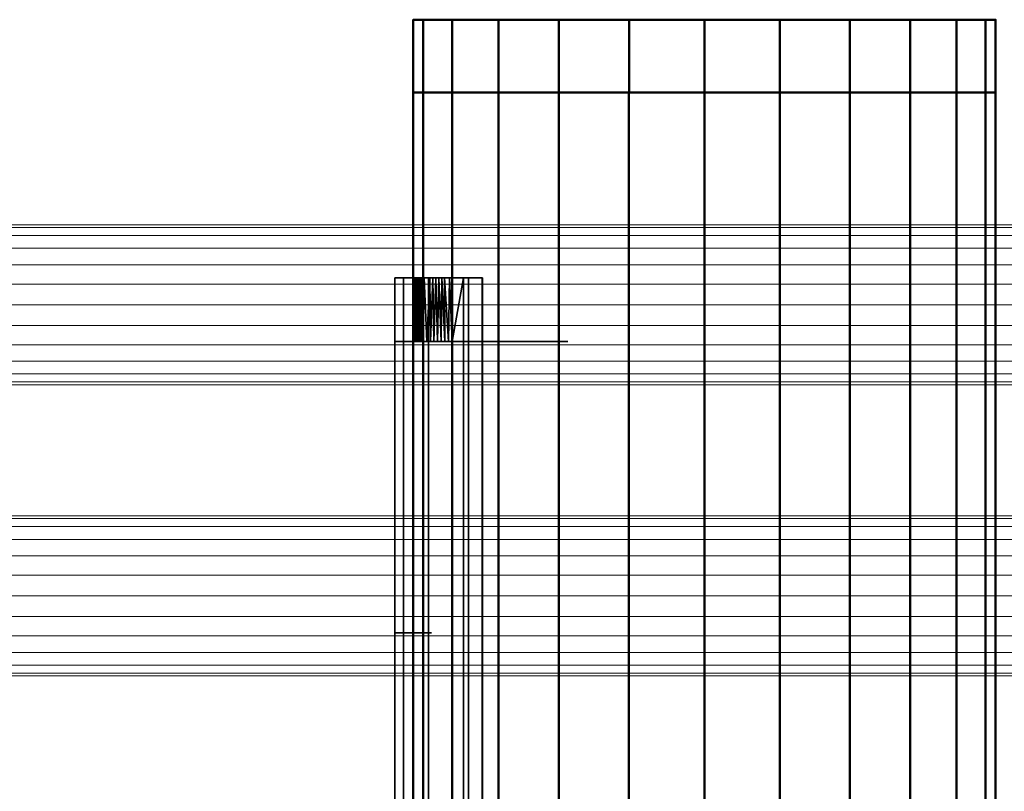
# Model space of a CAD drawing. Header units: inches. Extents: x 361 to 802, y -362 to 528.
# Tile 188 of 256: x 661 to 675, y 14 to 25. Entities that reach past the tile are written whole.
import ezdxf

# ---------------------------------------------------------------- set-up
doc = ezdxf.new("R2010")
doc.units = ezdxf.units.IN
doc.header["$MEASUREMENT"] = 0
doc.linetypes.add('Center', pattern=[1.25, 0.25, -0.1875, 0.625, -0.1875])
for name, color, linetype, lineweight in [('E-POWR-CNDT', 130, 'Continuous', 20), ('M-HVAC-CDFF', 50, 'Continuous', 30), ('M-HVAC-DUCT', 70, 'Continuous', 50), ('M-HVAC-DUCT-CNTR', 70, 'Center', 30)]:
    doc.layers.add(name, color=color, linetype=linetype, lineweight=lineweight)

# ---------------------------------------------------------------- blocks, each defined once
blk = doc.blocks.new('Round Endcap - Standard-1395977-3D - Electrical Coordination')
at = {"layer": 'M-HVAC-DUCT', "color": 215}
mesh = blk.add_polyface(dxfattribs=at)
corners = [(0, 0, 4), (0, 1.035, 3.864), (0, 2, 3.464), (0, 2.828, 2.828), (0, 3.464, 2), (0, 3.864, 1.035), (0, 4), (0, 3.864, -1.035), (0, 3.464, -2), (0, 2.828, -2.828), (0, 2, -3.464), (0, 1.035, -3.864), (0, 0, -4), (0, -1.035, -3.864), (0, -2, -3.464), (0, -2.828, -2.828), (0, -3.464, -2), (0, -3.864, -1.035), (0, -4), (0, -3.864, 1.035), (0, -3.464, 2), (0, -2.828, 2.828), (0, -2, 3.464), (0, -1.035, 3.864)]
mesh.append_faces([[corners[k] for k in face] for face in [(22, 11, 21)]], dxfattribs={"vtx0": -1, "vtx1": -1, "color": 215})
mesh.append_faces([[corners[k] for k in face] for face in [(18, 14, 15, 16), (11, 1, 2, 3)]], dxfattribs={"vtx0": -1, "vtx3": -1, "color": 215})
mesh.append_faces([[corners[k] for k in face] for face in [(17, 18, 16), (23, 0, 22), (6, 7, 5)]], dxfattribs={"vtx1": -1, "color": 215})
mesh.append_faces([[corners[k] for k in face] for face in [(10, 11, 5, 9), (8, 9, 5, 7), (4, 5, 11, 3), (20, 21, 11, 19)]], dxfattribs={"vtx1": -1, "vtx2": -1, "color": 215})
mesh.append_faces([[corners[k] for k in face] for face in [(18, 19, 11, 14), (0, 1, 11, 22)]], dxfattribs={"vtx1": -1, "vtx2": -1, "vtx3": -1, "color": 215})
mesh.append_faces([[corners[k] for k in face] for face in [(11, 12, 13, 14)]], dxfattribs={"vtx3": -1, "color": 215})
mesh = blk.add_polyface(dxfattribs=at)
corners = [(0, 4), (0, 3.864, 1.035), (0, 3.464, 2), (0, 2.828, 2.828), (0, 2, 3.464), (0, 1.035, 3.864), (0, 0, 4), (1, 0, 4), (1, 1.035, 3.864), (1, 2, 3.464), (1, 2.828, 2.828), (1, 3.464, 2), (1, 3.864, 1.035), (1, 4)]
mesh.append_faces([[corners[k] for k in face] for face in [(1, 12, 13, 0)]], dxfattribs={"vtx0": -1, "color": 215})
mesh.append_faces([[corners[k] for k in face] for face in [(5, 8, 9, 4), (10, 3, 4, 9), (2, 11, 12, 1), (11, 2, 3, 10)]], dxfattribs={"vtx0": -1, "vtx2": -1, "color": 215})
mesh.append_faces([[corners[k] for k in face] for face in [(6, 7, 8, 5)]], dxfattribs={"vtx2": -1, "color": 215})
mesh = blk.add_polyface(dxfattribs=at)
corners = [(0, 0, -4), (0, 1.035, -3.864), (0, 2, -3.464), (0, 2.828, -2.828), (0, 3.464, -2), (0, 3.864, -1.035), (0, 4), (1, 4), (1, 3.864, -1.035), (1, 3.464, -2), (1, 2.828, -2.828), (1, 2, -3.464), (1, 1.035, -3.864), (1, 0, -4)]
mesh.append_faces([[corners[k] for k in face] for face in [(1, 12, 13, 0)]], dxfattribs={"vtx0": -1, "color": 215})
mesh.append_faces([[corners[k] for k in face] for face in [(5, 8, 9, 4), (10, 3, 4, 9), (2, 11, 12, 1), (11, 2, 3, 10)]], dxfattribs={"vtx0": -1, "vtx2": -1, "color": 215})
mesh.append_faces([[corners[k] for k in face] for face in [(6, 7, 8, 5)]], dxfattribs={"vtx2": -1, "color": 215})
mesh = blk.add_polyface(dxfattribs=at)
corners = [(1, 0, 4), (1, -1.035, 3.864), (1, -2, 3.464), (1, -2.828, 2.828), (1, -3.464, 2), (1, -3.864, 1.035), (1, -4), (1, -3.864, -1.035), (1, -3.464, -2), (1, -2.828, -2.828), (1, -2, -3.464), (1, -1.035, -3.864), (1, 0, -4), (1, 1.035, -3.864), (1, 2, -3.464), (1, 2.828, -2.828), (1, 3.464, -2), (1, 3.864, -1.035), (1, 4), (1, 3.864, 1.035), (1, 3.464, 2), (1, 2.828, 2.828), (1, 2, 3.464), (1, 1.035, 3.864)]
mesh.append_faces([[corners[k] for k in face] for face in [(7, 5, 6), (18, 16, 17)]], dxfattribs={"vtx0": -1, "color": 215})
mesh.append_faces([[corners[k] for k in face] for face in [(1, 12, 23, 0)]], dxfattribs={"vtx0": -1, "vtx1": -1, "color": 215})
mesh.append_faces([[corners[k] for k in face] for face in [(12, 5, 9, 10)]], dxfattribs={"vtx0": -1, "vtx1": -1, "vtx3": -1, "color": 215})
mesh.append_faces([[corners[k] for k in face] for face in [(18, 12, 13, 14), (5, 7, 8, 9), (12, 19, 20, 21), (12, 3, 4, 5)]], dxfattribs={"vtx0": -1, "vtx3": -1, "color": 215})
mesh.append_faces([[corners[k] for k in face] for face in [(15, 16, 18, 14), (22, 23, 12, 21), (2, 3, 12, 1), (18, 19, 12)]], dxfattribs={"vtx1": -1, "vtx2": -1, "color": 215})
mesh.append_faces([[corners[k] for k in face] for face in [(10, 11, 12)]], dxfattribs={"vtx2": -1, "color": 215})
mesh = blk.add_polyface(dxfattribs=at)
corners = [(0, -4), (0, -3.864, -1.035), (0, -3.464, -2), (0, -2.828, -2.828), (0, -2, -3.464), (0, -1.035, -3.864), (0, 0, -4), (1, 0, -4), (1, -1.035, -3.864), (1, -2, -3.464), (1, -2.828, -2.828), (1, -3.464, -2), (1, -3.864, -1.035), (1, -4)]
mesh.append_faces([[corners[k] for k in face] for face in [(1, 12, 13, 0)]], dxfattribs={"vtx0": -1, "color": 215})
mesh.append_faces([[corners[k] for k in face] for face in [(5, 8, 9, 4), (10, 3, 4, 9), (2, 11, 12, 1), (11, 2, 3, 10)]], dxfattribs={"vtx0": -1, "vtx2": -1, "color": 215})
mesh.append_faces([[corners[k] for k in face] for face in [(6, 7, 8, 5)]], dxfattribs={"vtx2": -1, "color": 215})
mesh = blk.add_polyface(dxfattribs=at)
corners = [(0, 0, 4), (0, -1.035, 3.864), (0, -2, 3.464), (0, -2.828, 2.828), (0, -3.464, 2), (0, -3.864, 1.035), (0, -4), (1, -4), (1, -3.864, 1.035), (1, -3.464, 2), (1, -2.828, 2.828), (1, -2, 3.464), (1, -1.035, 3.864), (1, 0, 4)]
mesh.append_faces([[corners[k] for k in face] for face in [(1, 12, 13, 0)]], dxfattribs={"vtx0": -1, "color": 215})
mesh.append_faces([[corners[k] for k in face] for face in [(5, 8, 9, 4), (10, 3, 4, 9), (2, 11, 12, 1), (11, 2, 3, 10)]], dxfattribs={"vtx0": -1, "vtx2": -1, "color": 215})
mesh.append_faces([[corners[k] for k in face] for face in [(6, 7, 8, 5)]], dxfattribs={"vtx2": -1, "color": 215})
blk = doc.blocks.new('Supply Grille - Double Deflection - Curve Face Rectangular Neck - 16x4 Connection 8 Diameter Duct-1533314-3D - Electrical Coordination')
at = {"layer": 'M-HVAC-CDFF', "color": 5, "extrusion": (-1, 0, 1.61909e-15)}
blk.add_arc((0, 4, 8), 4.25, 241.9275, 298.0725, dxfattribs=at)
at = {"layer": 'M-HVAC-CDFF', "color": 5, "extrusion": (1, 0, -1.61909e-15)}
blk.add_arc((0, 4, -4), 4.25, 241.9275, 298.0725, dxfattribs=at)
at = {"layer": 'M-HVAC-CDFF', "color": 55}
mesh = blk.add_polyface(dxfattribs=at)
corners = [(-8.875, -2.75, 0.76), (-8.875, -2.589, 0.951), (-8.875, -1.809, 0.432), (-8.875, -0.93, 0.11), (-8.875, 0, 0), (-8.875, 0.929, 0.109), (-8.875, 1.808, 0.432), (-8.875, 2.588, 0.95), (-8.875, 2.75, 0.759), (-8.875, 1.921, 0.209), (-8.875, 0.987, -0.134), (-8.875, -0.001, -0.25), (-8.875, -0.988, -0.133), (-8.875, -1.922, 0.209)]
mesh.append_faces([[corners[k] for k in face] for face in [(9, 6, 7, 8)]], dxfattribs={"vtx0": -1, "color": 55})
mesh.append_faces([[corners[k] for k in face] for face in [(13, 2, 3), (6, 9, 10)]], dxfattribs={"vtx0": -1, "vtx2": -1, "color": 55})
mesh.append_faces([[corners[k] for k in face] for face in [(12, 13, 3, 4), (11, 12, 4, 5), (10, 11, 5, 6)]], dxfattribs={"vtx1": -1, "vtx3": -1, "color": 55})
mesh.append_faces([[corners[k] for k in face] for face in [(0, 1, 2, 13)]], dxfattribs={"vtx2": -1, "color": 55})
mesh = blk.add_polyface(dxfattribs=at)
corners = [(8.875, 2.75, 0.759), (8.875, 1.921, 0.209), (8.875, 0.987, -0.134), (8.875, -0.001, -0.25), (8.875, -0.988, -0.133), (8.875, -1.922, 0.209), (8.875, -2.75, 0.76), (-8.875, -2.75, 0.76), (-8.875, -1.922, 0.209), (-8.875, -0.988, -0.133), (-8.875, -0.001, -0.25), (-8.875, 0.987, -0.134), (-8.875, 1.921, 0.209), (-8.875, 2.75, 0.759)]
mesh.append_faces([[corners[k] for k in face] for face in [(1, 12, 13, 0)]], dxfattribs={"vtx0": -1, "color": 55})
mesh.append_faces([[corners[k] for k in face] for face in [(5, 8, 9, 4), (4, 9, 10, 3), (2, 11, 12, 1), (11, 2, 3, 10)]], dxfattribs={"vtx0": -1, "vtx2": -1, "color": 55})
mesh.append_faces([[corners[k] for k in face] for face in [(6, 7, 8, 5)]], dxfattribs={"vtx2": -1, "color": 55})
mesh = blk.add_polyface(dxfattribs=at)
corners = [(8.875, -2.589, 0.951), (8.875, -1.809, 0.432), (8.875, -0.93, 0.11), (8.875, 0, 0), (8.875, 0.929, 0.109), (8.875, 1.808, 0.432), (8.875, 2.588, 0.95), (-8.875, 2.588, 0.95), (-8.875, 1.808, 0.432), (-8.875, 0.929, 0.109), (-8.875, 0, 0), (-8.875, -0.93, 0.11), (-8.875, -1.809, 0.432), (-8.875, -2.589, 0.951), (8, 2, 0.536), (8, 1.035, 0.136), (8, 0), (8, -1.035, 0.136), (8, -2, 0.536), (-8, -2, 0.536), (-8, -1.035, 0.136), (-8, 0), (-8, 1.035, 0.136), (-8, 2, 0.536), (8.875, -2.199, 0.691), (8.875, -1.37, 0.271), (8.875, 1.369, 0.271), (8.875, 2.198, 0.691), (-8.875, 2.198, 0.691), (-8.875, 1.369, 0.271), (-8.875, -1.37, 0.271), (-8.875, -2.199, 0.691), (8, 1.518, 0.336), (8, 0.518, 0.068), (8, -0.518, 0.068), (8, -1.518, 0.336), (-8, -1.518, 0.336), (-8, -0.518, 0.068), (-8, 0.518, 0.068), (-8, 1.518, 0.336), (8.875, -2.004, 0.562), (8, 1.276, 0.236), (8, -1.759, 0.436), (-8, -1.276, 0.236), (-8, 1.759, 0.436), (8.875, -1.15, 0.19), (8.875, 1.149, 0.19), (8.875, 2.003, 0.561), (-8.875, 2.003, 0.561), (-8.875, 1.149, 0.19), (-8.875, -1.15, 0.19), (-8.875, -2.004, 0.562), (8, 1.759, 0.436), (8, 0.776, 0.102), (8, -0.776, 0.102), (8, -1.276, 0.236), (-8, -1.759, 0.436), (-8, -0.776, 0.102), (-8, 0.776, 0.102), (-8, 1.276, 0.236), (8.875, 1.259, 0.23), (8, 1.397, 0.286), (8, -1.879, 0.486), (-8, -1.397, 0.286), (-8, 1.879, 0.486), (8.875, -1.04, 0.15), (8.875, 1.039, 0.15), (-8, 1.397, 0.286), (-8.875, -1.26, 0.231), (-8.875, 1.039, 0.15), (-8.875, -1.04, 0.15), (8, -1.397, 0.286), (8, 1.879, 0.486), (8, 0.906, 0.119), (8, -0.906, 0.119), (8, -1.156, 0.186), (-8, -1.879, 0.486), (-8, -0.906, 0.119), (-8, 0.906, 0.119), (-8, 1.156, 0.186), (8, 1.156, 0.186), (8.875, -1.906, 0.497), (-8.875, -1.589, 0.352), (-8.875, 1.259, 0.23), (8.875, 1.588, 0.351), (8.875, -1.26, 0.231), (-8.875, -1.906, 0.497), (-8.875, -0.465, 0.055), (-8.875, 0.464, 0.055), (-8.875, 1.588, 0.351), (8.875, 1.906, 0.497), (8.875, 0.464, 0.055), (8.875, -0.465, 0.055), (8.875, -1.589, 0.352), (-8.875, 1.906, 0.497), (-8, -1.156, 0.186), (-8.875, -1.699, 0.392), (-8.875, -1.479, 0.311), (8.875, 1.698, 0.392), (8.875, 1.479, 0.311), (-8.875, 1.479, 0.311), (-8.875, -0.698, 0.082), (-8.875, 0.697, 0.082), (-8.875, 1.698, 0.392), (8.875, -1.479, 0.311), (8.875, 0.697, 0.082), (8.875, -0.698, 0.082), (8.875, -1.699, 0.392), (-8.875, 0.581, 0.068), (-8.875, -0.814, 0.096), (-8.875, -0.582, 0.069), (-8.875, 0.813, 0.096), (8.875, -0.582, 0.069), (8.875, 0.813, 0.096), (8.875, 0.581, 0.068), (8.875, -0.814, 0.096), (-8, -0.647, 0.085), (-8, -1.638, 0.386), (-8, 1.638, 0.386), (-8, 0.647, 0.085), (-8, -0.259, 0.034), (8, -1.638, 0.386), (8, -0.647, 0.085), (8, 0.259, 0.034), (-8, 0.259, 0.034), (8, -0.259, 0.034), (8, 0.647, 0.085), (8, 1.638, 0.386), (-8, -0.388, 0.051), (8, 0.388, 0.051), (-8, 0.388, 0.051), (8, -0.388, 0.051), (8.875, -0.233, 0.027), (-8.875, 0.232, 0.027), (-8.875, -0.233, 0.027), (8.875, 0.232, 0.027), (8.875, -0.349, 0.041), (-8.875, 0.348, 0.041), (-8.875, -0.349, 0.041), (8.875, 0.348, 0.041), (-8, -0.129, 0.017), (-8, 0.129, 0.017), (8, -0.129, 0.017), (8, 0.129, 0.017), (-8.875, 0.116, 0.014), (8.875, -0.117, 0.014), (-8.875, -0.117, 0.014), (8.875, 0.116, 0.014)]
mesh.append_faces([[corners[k] for k in face] for face in [(90, 72, 5), (66, 15, 4), (111, 78, 9), (70, 20, 11), (32, 84, 127), (36, 82, 117), (15, 66, 80), (29, 67, 100), (20, 70, 95), (25, 71, 104), (4, 73, 113), (11, 77, 109), (59, 83, 79), (55, 85, 75), (76, 86, 19), (72, 90, 14), (39, 100, 67), (35, 104, 71), (57, 109, 77), (37, 110, 116), (53, 113, 73), (33, 114, 126), (101, 116, 110), (96, 117, 82), (105, 126, 114), (98, 127, 84), (3, 16, 145), (10, 21, 144), (131, 136, 125), (130, 137, 124), (141, 144, 21), (142, 145, 16)]], dxfattribs={"vtx0": -1, "vtx1": -1, "color": 55})
mesh.append_faces([[corners[k] for k in face] for face in [(27, 28, 23, 14)]], dxfattribs={"vtx0": -1, "vtx1": -1, "vtx3": -1, "color": 55})
mesh.append_faces([[corners[k] for k in face] for face in [(61, 26, 99), (130, 88, 137), (99, 32, 61), (59, 29, 83), (118, 103, 89), (121, 107, 93), (65, 17, 75), (63, 30, 97), (87, 37, 128), (55, 25, 85), (97, 36, 63), (119, 102, 108), (122, 106, 112), (115, 54, 74), (111, 58, 78)]], dxfattribs={"vtx0": -1, "vtx2": -1, "color": 55})
mesh.append_faces([[corners[k] for k in face] for face in [(19, 86, 51, 31), (23, 28, 48, 94), (14, 90, 47, 27), (18, 24, 40, 81)]], dxfattribs={"vtx0": -1, "vtx3": -1, "color": 55})
mesh.append_faces([[corners[k] for k in face] for face in [(44, 64, 8), (15, 73, 4), (33, 129, 91), (22, 79, 69), (50, 68, 95, 70), (123, 143, 135), (45, 65, 75, 85), (92, 136, 131), (46, 60, 80, 66), (20, 77, 11), (8, 103, 44), (62, 18, 81), (1, 107, 42), (12, 86, 76), (120, 140, 134), (2, 115, 74), (42, 62, 1), (41, 80, 60), (64, 23, 94), (49, 69, 79, 83), (43, 95, 68), (91, 114, 33), (55, 71, 25), (87, 110, 37), (59, 67, 29), (60, 26, 41), (61, 41, 26), (63, 43, 30), (65, 2, 17), (68, 30, 43), (69, 9, 22), (72, 52, 5), (74, 17, 2), (76, 56, 12), (78, 22, 9), (81, 1, 62), (56, 117, 96), (52, 127, 98), (57, 116, 101), (133, 144, 141), (89, 100, 39), (53, 126, 105), (132, 145, 142), (93, 104, 35), (94, 8, 64), (96, 12, 56), (97, 82, 36), (98, 5, 52), (99, 84, 32), (101, 109, 57), (38, 119, 108), (39, 118, 89), (105, 113, 53), (34, 122, 112), (35, 121, 93), (108, 88, 38), (111, 102, 58), (112, 92, 34), (115, 106, 54), (118, 44, 103), (119, 58, 102), (140, 21, 146), (121, 42, 107), (122, 54, 106), (143, 16, 147), (137, 133, 124), (136, 132, 125), (134, 138, 120), (135, 139, 123), (130, 38, 88), (131, 34, 92), (128, 120, 138), (129, 123, 139), (138, 87, 128), (139, 91, 129), (10, 146, 21), (141, 124, 133), (142, 125, 132), (3, 147, 16), (146, 134, 140), (147, 135, 143)]], dxfattribs={"vtx1": -1, "vtx2": -1, "color": 55})
mesh.append_faces([[corners[k] for k in face] for face in [(18, 19, 31, 24)]], dxfattribs={"vtx1": -1, "vtx2": -1, "vtx3": -1, "color": 55})
mesh.append_faces([[corners[k] for k in face] for face in [(6, 7, 28, 27), (13, 0, 24, 31)]], dxfattribs={"vtx2": -1, "color": 55})
mesh = blk.add_polyface(dxfattribs=at)
corners = [(-8, -2, 2.125), (-8, 2, 2.125), (-8, 2, 0.536), (-8, 1.035, 0.136), (-8, 0), (-8, -1.035, 0.136), (-8, -2, 0.536)]
mesh.append_faces([[corners[k] for k in face] for face in [(0, 4, 5, 6)]], dxfattribs={"vtx0": -1, "color": 55})
mesh.append_faces([[corners[k] for k in face] for face in [(1, 3, 4, 0)]], dxfattribs={"vtx0": -1, "vtx2": -1, "color": 55})
mesh.append_faces([[corners[k] for k in face] for face in [(2, 3, 1)]], dxfattribs={"vtx1": -1, "color": 55})
blk = doc.blocks.new('ST-VDC-01_HVAC_REF_v001_rvt_rvt-1-3D - Electrical Coordination')
at = {"layer": 'M-HVAC-DUCT-CNTR', "color": 5}
for p, q in [((670.841, 23.923, 190), (670.841, 24.923, 190)), ((670.841, -127.857, 190), (670.841, 23.923, 190)), ((670.841, -127.857, 190), (670.841, 23.923, 190))]:
    blk.add_line(p, q, dxfattribs=at)
at = {"layer": 'M-HVAC-CDFF', "color": 5, "linetype": 'Center', "lineweight": 30, "extrusion": (1, 0, 0), "rotation": 180}
blk.add_blockref('Supply Grille - Double Deflection - Curve Face Rectangular Neck - 16x4 Connection 8 Diameter Duct-1533314-3D - Electrical Coordination', (12.5, 190, 666.841), dxfattribs=at)
at = {"layer": 'M-HVAC-DUCT', "color": 5, "linetype": 'Center', "lineweight": 30, "extrusion": (-1, 0, 0), "rotation": 180}
blk.add_blockref('Round Endcap - Standard-1395977-3D - Electrical Coordination', (-23.923, 190, -670.841), dxfattribs=at)
at = {"layer": 'M-HVAC-DUCT', "color": 215}
mesh = blk.add_polyface(dxfattribs=at)
corners = [(674.841, 23.923, 190), (674.704, 23.923, 188.965), (674.305, 23.923, 188), (673.669, 23.923, 187.172), (672.841, 23.923, 186.536), (671.876, 23.923, 186.136), (670.841, 23.923, 186), (669.805, 23.923, 186.136), (668.841, 23.923, 186.536), (668.012, 23.923, 187.172), (667.377, 23.923, 188), (666.977, 23.923, 188.965), (666.841, 23.923, 190), (666.977, 23.923, 191.035), (667.377, 23.923, 192), (668.012, 23.923, 192.828), (668.841, 23.923, 193.464), (669.805, 23.923, 193.864), (670.841, 23.923, 194), (671.876, 23.923, 193.864), (672.841, 23.923, 193.464), (673.669, 23.923, 192.828), (674.305, 23.923, 192), (674.704, 23.923, 191.035)]
mesh.append_faces([[corners[k] for k in face] for face in [(13, 11, 12)]], dxfattribs={"vtx0": -1, "color": 215})
mesh.append_faces([[corners[k] for k in face] for face in [(11, 13, 20, 23)]], dxfattribs={"vtx0": -1, "vtx1": -1, "vtx2": -1, "vtx3": -1, "color": 215})
mesh.append_faces([[corners[k] for k in face] for face in [(8, 11, 3, 4)]], dxfattribs={"vtx0": -1, "vtx1": -1, "vtx3": -1, "color": 215})
mesh.append_faces([[corners[k] for k in face] for face in [(8, 4, 5)]], dxfattribs={"vtx0": -1, "vtx2": -1, "color": 215})
mesh.append_faces([[corners[k] for k in face] for face in [(10, 11, 8, 9)]], dxfattribs={"vtx1": -1, "color": 215})
mesh.append_faces([[corners[k] for k in face] for face in [(6, 7, 8, 5), (21, 22, 23, 20)]], dxfattribs={"vtx2": -1, "color": 215})
mesh.append_faces([[corners[k] for k in face] for face in [(1, 2, 3, 11), (23, 0, 1, 11), (13, 14, 15, 20), (18, 19, 20, 15)]], dxfattribs={"vtx2": -1, "vtx3": -1, "color": 215})
mesh.append_faces([[corners[k] for k in face] for face in [(15, 16, 17, 18)]], dxfattribs={"vtx3": -1, "color": 215})
mesh = blk.add_polyface(dxfattribs=at)
corners = [(666.841, -127.857, 190), (666.977, -127.857, 191.035), (667.377, -127.857, 192), (668.012, -127.857, 192.828), (668.841, -127.857, 193.464), (669.805, -127.857, 193.864), (670.841, -127.857, 194), (670.841, 23.923, 194), (669.805, 23.923, 193.864), (668.841, 23.923, 193.464), (668.012, 23.923, 192.828), (667.377, 23.923, 192), (666.977, 23.923, 191.035), (666.841, 23.923, 190)]
mesh.append_faces([[corners[k] for k in face] for face in [(7, 8, 5, 6)]], dxfattribs={"vtx1": -1, "color": 215})
mesh.append_faces([[corners[k] for k in face] for face in [(8, 9, 4, 5), (3, 4, 9, 10), (11, 12, 1, 2), (2, 3, 10, 11)]], dxfattribs={"vtx1": -1, "vtx3": -1, "color": 215})
mesh.append_faces([[corners[k] for k in face] for face in [(12, 13, 0, 1)]], dxfattribs={"vtx3": -1, "color": 215})
mesh = blk.add_polyface(dxfattribs=at)
corners = [(670.841, -127.857, 186), (669.805, -127.857, 186.136), (668.841, -127.857, 186.536), (668.012, -127.857, 187.172), (667.377, -127.857, 188), (666.977, -127.857, 188.965), (666.841, -127.857, 190), (666.841, 23.923, 190), (666.977, 23.923, 188.965), (667.377, 23.923, 188), (668.012, 23.923, 187.172), (668.841, 23.923, 186.536), (669.805, 23.923, 186.136), (670.841, 23.923, 186)]
mesh.append_faces([[corners[k] for k in face] for face in [(7, 8, 5, 6)]], dxfattribs={"vtx1": -1, "color": 215})
mesh.append_faces([[corners[k] for k in face] for face in [(8, 9, 4, 5), (3, 4, 9, 10), (11, 12, 1, 2), (2, 3, 10, 11)]], dxfattribs={"vtx1": -1, "vtx3": -1, "color": 215})
mesh.append_faces([[corners[k] for k in face] for face in [(12, 13, 0, 1)]], dxfattribs={"vtx3": -1, "color": 215})
mesh = blk.add_polyface(dxfattribs=at)
corners = [(670.841, -127.857, 194), (671.876, -127.857, 193.864), (672.841, -127.857, 193.464), (673.669, -127.857, 192.828), (674.305, -127.857, 192), (674.704, -127.857, 191.035), (674.841, -127.857, 190), (674.841, 23.923, 190), (674.704, 23.923, 191.035), (674.305, 23.923, 192), (673.669, 23.923, 192.828), (672.841, 23.923, 193.464), (671.876, 23.923, 193.864), (670.841, 23.923, 194)]
mesh.append_faces([[corners[k] for k in face] for face in [(8, 9, 4, 5), (3, 4, 9, 10), (11, 12, 1, 2), (2, 3, 10, 11)]], dxfattribs={"vtx1": -1, "vtx3": -1, "color": 215})
mesh.append_faces([[corners[k] for k in face] for face in [(6, 7, 8, 5)]], dxfattribs={"vtx2": -1, "color": 215})
mesh.append_faces([[corners[k] for k in face] for face in [(12, 13, 0, 1)]], dxfattribs={"vtx3": -1, "color": 215})
mesh = blk.add_polyface(dxfattribs=at)
corners = [(674.841, -127.857, 190), (674.704, -127.857, 188.965), (674.305, -127.857, 188), (673.669, -127.857, 187.172), (672.841, -127.857, 186.536), (671.876, -127.857, 186.136), (670.841, -127.857, 186), (670.841, 23.923, 186), (671.876, 23.923, 186.136), (672.841, 23.923, 186.536), (673.669, 23.923, 187.172), (674.305, 23.923, 188), (674.704, 23.923, 188.965), (674.841, 23.923, 190)]
mesh.append_faces([[corners[k] for k in face] for face in [(7, 8, 5, 6)]], dxfattribs={"vtx1": -1, "color": 215})
mesh.append_faces([[corners[k] for k in face] for face in [(8, 9, 4, 5), (3, 4, 9, 10), (11, 12, 1, 2), (2, 3, 10, 11)]], dxfattribs={"vtx1": -1, "vtx3": -1, "color": 215})
mesh.append_faces([[corners[k] for k in face] for face in [(12, 13, 0, 1)]], dxfattribs={"vtx3": -1, "color": 215})

msp = doc.modelspace()

# ---------------------------------------------------------------- block references
at = {"color": 5, "linetype": 'Center', "lineweight": 30}
msp.add_blockref('ST-VDC-01_HVAC_REF_v001_rvt_rvt-1-3D - Electrical Coordination', (0, 0), dxfattribs=at)

# ---------------------------------------------------------------- next in the draw order: meshes
at = {"layer": 'E-POWR-CNDT'}
mesh = msp.add_polyface(dxfattribs=at)
corners = [(591.978, 22.105, 183.75), (591.978, 22.068, 184.034), (591.978, 21.958, 184.299), (591.978, 21.783, 184.527), (591.978, 21.556, 184.701), (591.978, 21.291, 184.811), (591.978, 21.007, 184.848), (677.905, 21.007, 184.848), (677.905, 21.291, 184.811), (677.905, 21.556, 184.701), (677.905, 21.783, 184.527), (677.905, 21.958, 184.299), (677.905, 22.068, 184.034), (677.905, 22.105, 183.75)]
mesh.append_faces([[corners[k] for k in face] for face in [(7, 8, 5, 6)]], dxfattribs={"vtx1": -1})
mesh.append_faces([[corners[k] for k in face] for face in [(8, 9, 4, 5), (3, 4, 9, 10), (11, 12, 1, 2), (2, 3, 10, 11)]], dxfattribs={"vtx1": -1, "vtx3": -1})
mesh.append_faces([[corners[k] for k in face] for face in [(12, 13, 0, 1)]], dxfattribs={"vtx3": -1})
mesh = msp.add_polyface(dxfattribs=at)
corners = [(591.978, 21.007, 182.651), (591.978, 21.291, 182.689), (591.978, 21.556, 182.799), (591.978, 21.783, 182.973), (591.978, 21.958, 183.201), (591.978, 22.068, 183.466), (591.978, 22.105, 183.75), (677.905, 22.105, 183.75), (677.905, 22.068, 183.466), (677.905, 21.958, 183.201), (677.905, 21.783, 182.973), (677.905, 21.556, 182.799), (677.905, 21.291, 182.689), (677.905, 21.007, 182.651)]
mesh.append_faces([[corners[k] for k in face] for face in [(7, 8, 5, 6)]], dxfattribs={"vtx1": -1})
mesh.append_faces([[corners[k] for k in face] for face in [(8, 9, 4, 5), (3, 4, 9, 10), (11, 12, 1, 2), (2, 3, 10, 11)]], dxfattribs={"vtx1": -1, "vtx3": -1})
mesh.append_faces([[corners[k] for k in face] for face in [(12, 13, 0, 1)]], dxfattribs={"vtx3": -1})
mesh = msp.add_polyface(dxfattribs=at)
corners = [(591.978, 21.007, 184.848), (591.978, 20.722, 184.811), (591.978, 20.457, 184.701), (591.978, 20.23, 184.527), (591.978, 20.055, 184.299), (591.978, 19.946, 184.034), (591.978, 19.908, 183.75), (677.905, 19.908, 183.75), (677.905, 19.946, 184.034), (677.905, 20.055, 184.299), (677.905, 20.23, 184.527), (677.905, 20.457, 184.701), (677.905, 20.722, 184.811), (677.905, 21.007, 184.848)]
mesh.append_faces([[corners[k] for k in face] for face in [(8, 9, 4, 5), (3, 4, 9, 10), (11, 12, 1, 2), (2, 3, 10, 11)]], dxfattribs={"vtx1": -1, "vtx3": -1})
mesh.append_faces([[corners[k] for k in face] for face in [(6, 7, 8, 5)]], dxfattribs={"vtx2": -1})
mesh.append_faces([[corners[k] for k in face] for face in [(12, 13, 0, 1)]], dxfattribs={"vtx3": -1})
mesh = msp.add_polyface(dxfattribs=at)
corners = [(591.978, 19.908, 183.75), (591.978, 19.946, 183.466), (591.978, 20.055, 183.201), (591.978, 20.23, 182.973), (591.978, 20.457, 182.799), (591.978, 20.722, 182.689), (591.978, 21.007, 182.651), (677.905, 21.007, 182.651), (677.905, 20.722, 182.689), (677.905, 20.457, 182.799), (677.905, 20.23, 182.973), (677.905, 20.055, 183.201), (677.905, 19.946, 183.466), (677.905, 19.908, 183.75)]
mesh.append_faces([[corners[k] for k in face] for face in [(7, 8, 5, 6)]], dxfattribs={"vtx1": -1})
mesh.append_faces([[corners[k] for k in face] for face in [(8, 9, 4, 5), (3, 4, 9, 10), (11, 12, 1, 2), (2, 3, 10, 11)]], dxfattribs={"vtx1": -1, "vtx3": -1})
mesh.append_faces([[corners[k] for k in face] for face in [(12, 13, 0, 1)]], dxfattribs={"vtx3": -1})
mesh = msp.add_polyface(dxfattribs=at)
corners = [(591.978, 18.105, 183.75), (591.978, 18.068, 184.034), (591.978, 17.958, 184.299), (591.978, 17.783, 184.527), (591.978, 17.556, 184.701), (591.978, 17.291, 184.811), (591.978, 17.007, 184.848), (681.905, 17.007, 184.848), (681.905, 17.291, 184.811), (681.905, 17.556, 184.701), (681.905, 17.783, 184.527), (681.905, 17.958, 184.299), (681.905, 18.068, 184.034), (681.905, 18.105, 183.75)]
mesh.append_faces([[corners[k] for k in face] for face in [(7, 8, 5, 6)]], dxfattribs={"vtx1": -1})
mesh.append_faces([[corners[k] for k in face] for face in [(8, 9, 4, 5), (3, 4, 9, 10), (11, 12, 1, 2), (2, 3, 10, 11)]], dxfattribs={"vtx1": -1, "vtx3": -1})
mesh.append_faces([[corners[k] for k in face] for face in [(12, 13, 0, 1)]], dxfattribs={"vtx3": -1})
mesh = msp.add_polyface(dxfattribs=at)
corners = [(591.978, 17.007, 182.651), (591.978, 17.291, 182.689), (591.978, 17.556, 182.799), (591.978, 17.783, 182.973), (591.978, 17.958, 183.201), (591.978, 18.068, 183.466), (591.978, 18.105, 183.75), (681.905, 18.105, 183.75), (681.905, 18.068, 183.466), (681.905, 17.958, 183.201), (681.905, 17.783, 182.973), (681.905, 17.556, 182.799), (681.905, 17.291, 182.689), (681.905, 17.007, 182.651)]
mesh.append_faces([[corners[k] for k in face] for face in [(7, 8, 5, 6)]], dxfattribs={"vtx1": -1})
mesh.append_faces([[corners[k] for k in face] for face in [(8, 9, 4, 5), (3, 4, 9, 10), (11, 12, 1, 2), (2, 3, 10, 11)]], dxfattribs={"vtx1": -1, "vtx3": -1})
mesh.append_faces([[corners[k] for k in face] for face in [(12, 13, 0, 1)]], dxfattribs={"vtx3": -1})
mesh = msp.add_polyface(dxfattribs=at)
corners = [(591.978, 17.007, 184.848), (591.978, 16.722, 184.811), (591.978, 16.457, 184.701), (591.978, 16.23, 184.527), (591.978, 16.055, 184.299), (591.978, 15.946, 184.034), (591.978, 15.908, 183.75), (681.905, 15.908, 183.75), (681.905, 15.946, 184.034), (681.905, 16.055, 184.299), (681.905, 16.23, 184.527), (681.905, 16.457, 184.701), (681.905, 16.722, 184.811), (681.905, 17.007, 184.848)]
mesh.append_faces([[corners[k] for k in face] for face in [(8, 9, 4, 5), (3, 4, 9, 10), (11, 12, 1, 2), (2, 3, 10, 11)]], dxfattribs={"vtx1": -1, "vtx3": -1})
mesh.append_faces([[corners[k] for k in face] for face in [(6, 7, 8, 5)]], dxfattribs={"vtx2": -1})
mesh.append_faces([[corners[k] for k in face] for face in [(12, 13, 0, 1)]], dxfattribs={"vtx3": -1})
mesh = msp.add_polyface(dxfattribs=at)
corners = [(591.978, 15.908, 183.75), (591.978, 15.946, 183.466), (591.978, 16.055, 183.201), (591.978, 16.23, 182.973), (591.978, 16.457, 182.799), (591.978, 16.722, 182.689), (591.978, 17.007, 182.651), (681.905, 17.007, 182.651), (681.905, 16.722, 182.689), (681.905, 16.457, 182.799), (681.905, 16.23, 182.973), (681.905, 16.055, 183.201), (681.905, 15.946, 183.466), (681.905, 15.908, 183.75)]
mesh.append_faces([[corners[k] for k in face] for face in [(7, 8, 5, 6)]], dxfattribs={"vtx1": -1})
mesh.append_faces([[corners[k] for k in face] for face in [(8, 9, 4, 5), (3, 4, 9, 10), (11, 12, 1, 2), (2, 3, 10, 11)]], dxfattribs={"vtx1": -1, "vtx3": -1})
mesh.append_faces([[corners[k] for k in face] for face in [(12, 13, 0, 1)]], dxfattribs={"vtx3": -1})

doc.saveas('drawing.dxf')
